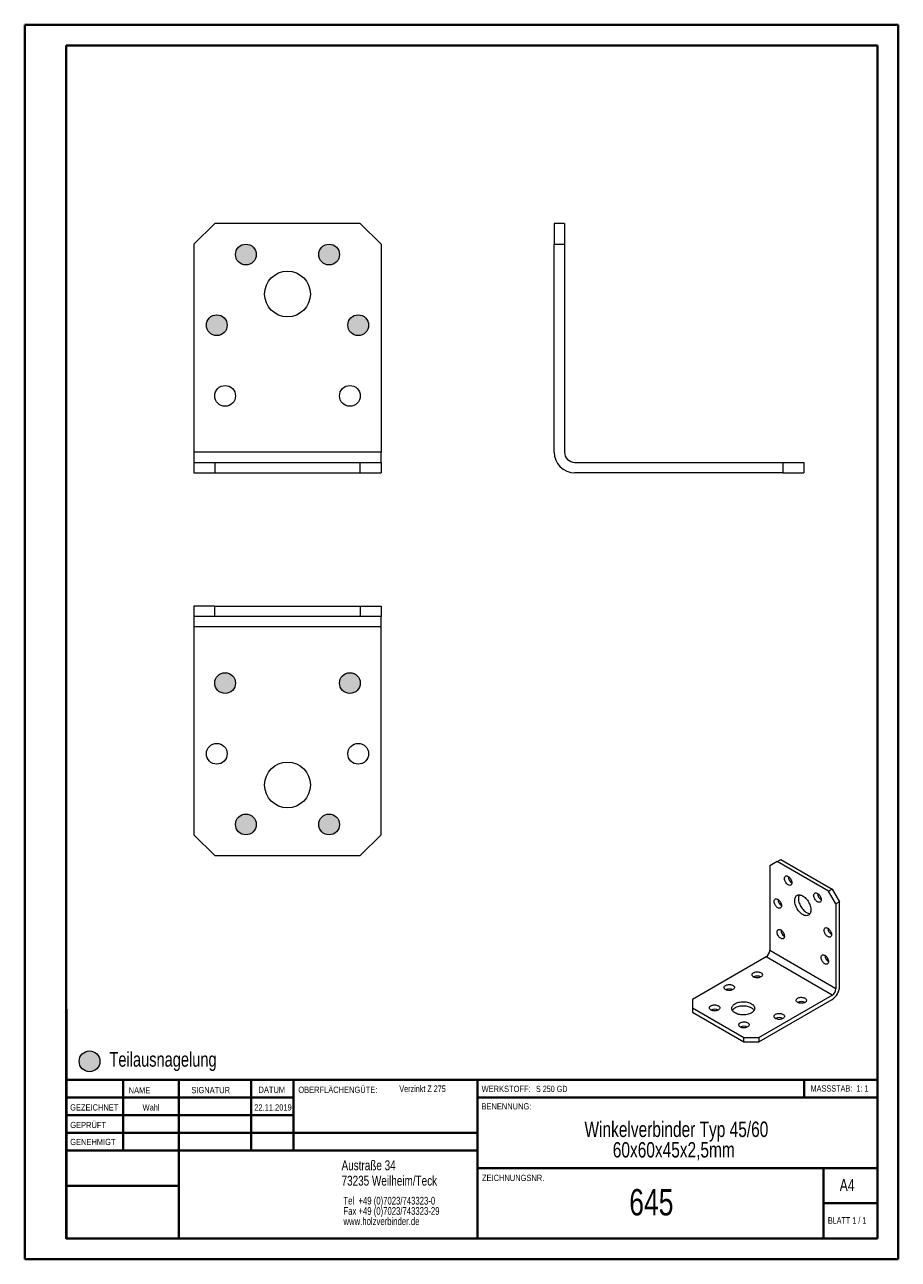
# Model space of a CAD drawing. Header units: millimetres. Extents: x 0 to 210, y 0 to 297.
import ezdxf

# ---------------------------------------------------------------- set-up
doc = ezdxf.new("R2010")
doc.units = ezdxf.units.MM
doc.styles.add('SLDTEXTSTYLE0', font='TXT', dxfattribs={"width": 0.75})
doc.styles.add('SLDTEXTSTYLE1', font='TXT', dxfattribs={"width": 0.681818})
doc.styles.add('SLDTEXTSTYLE2', font='TXT', dxfattribs={"width": 0.7})
doc.styles.add('SLDTEXTSTYLE3', font='TXT', dxfattribs={"width": 0.6875})

# ---------------------------------------------------------------- blocks, each defined once
blk = doc.blocks.new('SW_NOTE_0')
at = {"color": 0, "linetype": 'Continuous', "lineweight": 0, "char_height": 1.8521, "attachment_point": 1, "style": 'SLDTEXTSTYLE0'}
for s, insert in [('Tel  +49 (0)7023/743323-0', (0, 2.39)), ('Fax +49 (0)7023/743323-29', (0, -0.08)), ('www.holzverbinder.de', (0, -2.55))]:
    blk.add_mtext(s, dxfattribs=dict(at, insert=insert))
blk = doc.blocks.new('SW_NOTE_1')
at = {"color": 0, "linetype": 'Continuous', "lineweight": 0, "char_height": 3.7042, "attachment_point": 2, "style": 'SLDTEXTSTYLE0'}
for s, insert in [('Winkelverbinder Typ 45/60', (30.91, 4.77)), ('60x60x45x2,5mm', (30.28, -0.16))]:
    blk.add_mtext(s, dxfattribs=dict(at, insert=insert))

msp = doc.modelspace()

# ---------------------------------------------------------------- hatches: boundary and pattern name
at = {"linetype": 'Continuous'}
h = msp.add_hatch(color=7, dxfattribs=at)
edge = h.paths.add_edge_path(flags=0)
edge.add_arc((53.25, 241.92), 2.5, 0, 360)
h = msp.add_hatch(color=7, dxfattribs=at)
edge = h.paths.add_edge_path(flags=0)
edge.add_arc((73.25, 241.92), 2.5, 0, 360)
h = msp.add_hatch(color=7, dxfattribs=at)
edge = h.paths.add_edge_path(flags=0)
edge.add_arc((46.25, 224.92), 2.5, 0, 360)
h = msp.add_hatch(color=7, dxfattribs=at)
edge = h.paths.add_edge_path(flags=0)
edge.add_arc((80.25, 224.92), 2.5, 0, 360)
h = msp.add_hatch(color=7, dxfattribs=at)
edge = h.paths.add_edge_path(flags=0)
edge.add_arc((48.25, 138.83), 2.5, 0, 360)
h = msp.add_hatch(color=7, dxfattribs=at)
edge = h.paths.add_edge_path(flags=0)
edge.add_arc((78.25, 138.83), 2.5, 0, 360)
h = msp.add_hatch(color=7, dxfattribs=at)
edge = h.paths.add_edge_path(flags=0)
edge.add_arc((53.25, 104.83), 2.5, 0, 360)
h = msp.add_hatch(color=7, dxfattribs=at)
edge = h.paths.add_edge_path(flags=0)
edge.add_arc((73.25, 104.83), 2.5, 0, 360)
h = msp.add_hatch(color=7, dxfattribs=at)
edge = h.paths.add_edge_path(flags=0)
edge.add_arc((15.66, 47.84), 2.5, 0, 360)

# ---------------------------------------------------------------- linework, layer by layer
at = {"color": 7, "linetype": 'Continuous', "lineweight": 40}
for p, q in [((0.08, 0.21), (0.08, 297.21)), ((0.08, 297.21), (210.08, 297.21)), ((210.08, 0.21), (210.08, 297.21)), ((210.08, 292.21), (210.08, 297.21)), ((10.08, 292.21), (205.08, 292.21)), ((10.08, 5.21), (10.08, 292.21)), ((205.08, 5.21), (205.08, 292.21)), ((10.11, 60.37), (10.11, 5.12)), ((205.08, 43.37), (10.11, 43.37)), ((23.71, 43.37), (23.71, 26.37)), ((37.1, 43.37), (37.1, 5.12)), ((54.51, 43.37), (54.51, 26.37)), ((64.71, 26.37), (64.71, 43.37)), ((108.91, 43.37), (108.91, 5.12)), ((187.47, 39.12), (187.47, 43.37)), ((64.71, 39.1), (10.11, 39.1)), ((205.08, 39.12), (108.91, 39.12)), ((64.71, 34.87), (10.11, 34.87)), ((108.91, 30.62), (10.11, 30.62)), ((108.91, 26.37), (10.11, 26.37)), ((108.91, 22.12), (205.08, 22.12)), ((192.08, 5.21), (192.08, 22.21)), ((37.1, 17.87), (10.11, 17.87)), ((10.11, 13.71), (10.08, 13.71)), ((205.08, 13.71), (192.08, 13.71)), ((10.11, 9.46), (10.08, 9.46)), ((10.08, 5.21), (205.08, 5.21)), ((205.08, 5.21), (180.99, 5.21)), ((0.08, 0.21), (210.08, 0.21))]:
    msp.add_line(p, q, dxfattribs=at)
at = {"color": 7, "linetype": 'Continuous', "lineweight": 15}
for p, q in [((45.75, 249.42), (40.75, 244.42)), ((80.75, 249.42), (45.75, 249.42)), ((85.75, 244.42), (80.75, 249.42)), ((129.84, 249.42), (127.34, 249.42)), ((127.34, 249.42), (127.34, 244.42)), ((129.84, 249.42), (129.84, 244.42)), ((40.75, 244.42), (40.75, 194.42)), ((85.75, 244.42), (85.75, 194.42)), ((127.34, 194.42), (127.34, 244.42)), ((127.34, 244.42), (129.84, 244.42)), ((129.84, 244.42), (129.84, 194.42)), ((85.75, 194.42), (40.75, 194.42)), ((40.75, 194.42), (40.75, 191.92)), ((85.75, 191.92), (85.75, 194.42)), ((40.75, 191.92), (40.75, 189.42)), ((40.75, 191.92), (45.75, 191.92)), ((45.75, 191.92), (45.75, 189.42)), ((45.75, 191.92), (80.75, 191.92)), ((80.75, 189.42), (80.75, 191.92)), ((80.75, 191.92), (85.75, 191.92)), ((85.75, 191.92), (85.75, 189.42)), ((132.34, 191.92), (182.34, 191.92)), ((182.34, 191.92), (182.34, 189.42)), ((182.34, 191.92), (187.34, 191.92)), ((187.34, 191.92), (187.34, 189.42)), ((40.75, 189.42), (45.75, 189.42)), ((45.75, 189.42), (80.75, 189.42)), ((80.75, 189.42), (85.75, 189.42)), ((182.34, 189.42), (132.34, 189.42)), ((182.34, 189.42), (187.34, 189.42)), ((40.75, 157.33), (40.75, 154.83)), ((45.75, 157.33), (40.75, 157.33)), ((45.75, 154.83), (40.75, 154.83)), ((40.75, 154.83), (40.75, 152.33)), ((45.75, 154.83), (45.75, 157.33)), ((45.75, 157.33), (80.75, 157.33)), ((80.75, 154.83), (45.75, 154.83)), ((80.75, 157.33), (80.75, 154.83)), ((80.75, 157.33), (85.75, 157.33)), ((85.75, 154.83), (80.75, 154.83)), ((85.75, 157.33), (85.75, 154.83)), ((85.75, 152.33), (85.75, 154.83)), ((85.75, 152.33), (40.75, 152.33)), ((40.75, 152.33), (40.75, 102.33)), ((85.75, 102.33), (85.75, 152.33)), ((40.75, 102.33), (45.75, 97.33)), ((80.75, 97.33), (85.75, 102.33)), ((45.75, 97.33), (80.75, 97.33)), ((180.94, 95.9), (179.17, 94.88)), ((180.94, 95.9), (181.82, 96.41)), ((193.31, 88.76), (180.94, 95.9)), ((181.82, 96.41), (194.2, 89.27)), ((179.17, 94.88), (179.17, 74.47)), ((194.2, 89.27), (193.31, 88.76)), ((194.2, 89.27), (195.97, 86.21)), ((195.08, 85.7), (193.31, 88.76)), ((195.97, 86.21), (195.08, 85.7)), ((195.97, 65.79), (195.97, 86.21)), ((195.08, 85.7), (195.08, 65.28)), ((195.08, 65.28), (179.17, 74.47)), ((178.29, 72.94), (160.61, 62.73)), ((194.2, 63.75), (178.29, 72.94)), ((160.61, 62.73), (160.61, 60.69)), ((176.52, 53.55), (194.2, 63.75)), ((176.52, 52.52), (194.2, 62.73)), ((160.61, 60.69), (172.98, 53.55)), ((160.61, 60.69), (160.61, 59.67)), ((160.61, 59.67), (172.98, 52.52)), ((172.98, 52.52), (172.98, 53.55)), ((172.98, 53.55), (176.52, 53.55)), ((176.52, 53.55), (176.52, 52.52)), ((172.98, 52.52), (176.52, 52.52))]:
    msp.add_line(p, q, dxfattribs=at)
at = {"color": 7, "linetype": 'Continuous', "lineweight": 0}
for p, q in [((64.71, 39.12), (10.11, 39.12)), ((23.71, 5.21), (23.71, 5.12)), ((54.51, 5.21), (54.51, 5.12))]:
    msp.add_line(p, q, dxfattribs=at)
at = {"color": 7, "linetype": 'Continuous', "lineweight": 15, "flags": 128}
for points in [[(183.59, 90.29), (183.45, 90.38), (183.3, 90.51), (183.17, 90.65), (183.05, 90.82), (182.94, 90.99), (182.85, 91.18), (182.78, 91.36), (182.73, 91.55), (182.71, 91.73), (182.71, 91.9), (182.73, 92.05), (182.78, 92.18), (182.85, 92.29), (182.94, 92.37), (183.05, 92.43), (183.17, 92.45), (183.3, 92.44), (183.45, 92.4), (183.59, 92.33), (183.74, 92.23), (183.88, 92.11), (184.01, 91.96), (184.13, 91.8), (184.24, 91.62), (184.33, 91.44), (184.4, 91.25), (184.45, 91.06), (184.47, 90.88), (184.47, 90.71), (184.45, 90.56), (184.4, 90.43), (184.33, 90.32), (184.24, 90.24), (184.13, 90.19), (184.01, 90.17), (183.88, 90.18), (183.74, 90.22), (183.59, 90.29)], [(181.12, 84.78), (180.97, 84.87), (180.83, 85), (180.7, 85.14), (180.57, 85.3), (180.47, 85.48), (180.38, 85.66), (180.31, 85.85), (180.26, 86.04), (180.23, 86.22), (180.23, 86.39), (180.26, 86.54), (180.31, 86.67), (180.38, 86.78), (180.47, 86.86), (180.57, 86.91), (180.7, 86.94), (180.83, 86.93), (180.97, 86.89), (181.12, 86.82), (181.26, 86.72), (181.4, 86.6), (181.54, 86.45), (181.66, 86.29), (181.77, 86.11), (181.86, 85.93), (181.93, 85.74), (181.97, 85.55), (182, 85.37), (182, 85.2), (181.97, 85.05), (181.93, 84.92), (181.86, 84.81), (181.77, 84.73), (181.66, 84.68), (181.54, 84.66), (181.4, 84.66), (181.26, 84.71), (181.12, 84.78)], [(187.13, 83.14), (186.91, 83.28), (186.7, 83.44), (186.49, 83.63), (186.3, 83.84), (186.11, 84.06), (185.93, 84.31), (185.77, 84.56), (185.63, 84.83), (185.5, 85.1), (185.39, 85.38), (185.31, 85.65), (185.24, 85.93), (185.2, 86.19), (185.18, 86.45), (185.19, 86.69), (185.22, 86.92), (185.27, 87.13), (185.35, 87.32), (185.44, 87.48), (185.56, 87.62), (185.7, 87.73), (185.85, 87.82), (186.02, 87.87), (186.2, 87.9), (186.39, 87.89), (186.6, 87.85), (186.81, 87.79), (187.02, 87.69), (187.23, 87.57), (187.45, 87.42), (187.66, 87.24), (187.86, 87.05), (188.05, 86.83), (188.23, 86.59), (188.4, 86.34), (188.56, 86.08), (188.69, 85.81), (188.81, 85.54), (188.91, 85.26), (188.98, 84.99), (189.03, 84.72), (189.06, 84.45), (189.07, 84.2), (189.05, 83.97), (189.01, 83.75), (188.95, 83.55), (188.86, 83.37), (188.75, 83.22), (188.63, 83.09), (188.48, 83), (188.32, 82.93), (188.14, 82.89), (187.96, 82.88), (187.76, 82.9), (187.55, 82.95), (187.34, 83.03), (187.13, 83.14)], [(186.27, 87.9), (186.23, 87.83), (186.15, 87.64), (186.1, 87.43), (186.07, 87.2), (186.07, 86.96), (186.08, 86.7), (186.13, 86.44), (186.19, 86.16), (186.28, 85.89), (186.38, 85.61), (186.51, 85.34), (186.65, 85.07), (186.82, 84.82), (186.99, 84.57), (187.18, 84.35), (187.38, 84.14), (187.58, 83.95), (187.8, 83.79), (188.01, 83.65)], [(190.66, 88.25), (190.81, 88.15), (190.95, 88.03), (191.08, 87.88), (191.2, 87.72), (191.31, 87.54), (191.4, 87.36), (191.47, 87.17), (191.52, 86.98), (191.54, 86.8), (191.54, 86.63), (191.52, 86.48), (191.47, 86.35), (191.4, 86.24), (191.31, 86.16), (191.2, 86.11), (191.08, 86.09), (190.95, 86.09), (190.81, 86.13), (190.66, 86.2), (190.52, 86.3), (190.37, 86.43), (190.24, 86.57), (190.12, 86.73), (190.01, 86.91), (189.92, 87.09), (189.85, 87.28), (189.8, 87.47), (189.78, 87.65), (189.78, 87.82), (189.8, 87.97), (189.85, 88.1), (189.92, 88.21), (190.01, 88.29), (190.12, 88.34), (190.24, 88.37), (190.37, 88.36), (190.52, 88.32), (190.66, 88.25)], [(181.82, 77.43), (181.68, 77.52), (181.54, 77.65), (181.4, 77.79), (181.28, 77.95), (181.17, 78.13), (181.08, 78.32), (181.01, 78.5), (180.97, 78.69), (180.94, 78.87), (180.94, 79.04), (180.97, 79.19), (181.01, 79.32), (181.08, 79.43), (181.17, 79.51), (181.28, 79.57), (181.4, 79.59), (181.54, 79.58), (181.68, 79.54), (181.82, 79.47), (181.97, 79.37), (182.11, 79.25), (182.24, 79.1), (182.37, 78.94), (182.47, 78.76), (182.56, 78.58), (182.63, 78.39), (182.68, 78.2), (182.7, 78.02), (182.7, 77.85), (182.68, 77.7), (182.63, 77.57), (182.56, 77.46), (182.47, 77.38), (182.37, 77.33), (182.24, 77.31), (182.11, 77.32), (181.97, 77.36), (181.82, 77.43)], [(193.14, 79.88), (193.28, 79.78), (193.42, 79.66), (193.56, 79.51), (193.68, 79.35), (193.79, 79.17), (193.88, 78.99), (193.95, 78.8), (193.99, 78.61), (194.02, 78.43), (194.02, 78.26), (193.99, 78.11), (193.95, 77.98), (193.88, 77.87), (193.79, 77.79), (193.68, 77.74), (193.56, 77.72), (193.42, 77.73), (193.28, 77.77), (193.14, 77.84), (192.99, 77.93), (192.85, 78.06), (192.72, 78.2), (192.59, 78.36), (192.49, 78.54), (192.4, 78.73), (192.33, 78.91), (192.28, 79.1), (192.26, 79.28), (192.26, 79.45), (192.28, 79.6), (192.33, 79.73), (192.4, 79.84), (192.49, 79.92), (192.59, 79.98), (192.72, 80), (192.85, 79.99), (192.99, 79.95), (193.14, 79.88)], [(192.43, 73.34), (192.58, 73.25), (192.72, 73.12), (192.85, 72.98), (192.97, 72.82), (193.08, 72.64), (193.17, 72.45), (193.24, 72.27), (193.29, 72.08), (193.31, 71.9), (193.31, 71.73), (193.29, 71.58), (193.24, 71.45), (193.17, 71.34), (193.08, 71.26), (192.97, 71.21), (192.85, 71.18), (192.72, 71.19), (192.58, 71.23), (192.43, 71.3), (192.28, 71.4), (192.14, 71.52), (192.01, 71.67), (191.89, 71.83), (191.78, 72.01), (191.69, 72.19), (191.62, 72.38), (191.57, 72.57), (191.55, 72.75), (191.55, 72.92), (191.57, 73.07), (191.62, 73.2), (191.69, 73.31), (191.78, 73.39), (191.89, 73.44), (192.01, 73.46), (192.14, 73.45), (192.28, 73.41), (192.43, 73.34)], [(177.05, 68.14), (176.89, 68.06), (176.72, 68), (176.52, 67.96), (176.32, 67.93), (176.11, 67.93), (175.91, 67.94), (175.71, 67.98), (175.53, 68.03), (175.36, 68.1), (175.21, 68.18), (175.09, 68.28), (175, 68.39), (174.94, 68.5), (174.92, 68.62), (174.93, 68.74), (174.97, 68.85), (175.04, 68.97), (175.15, 69.07), (175.28, 69.16), (175.44, 69.24), (175.62, 69.3), (175.81, 69.34), (176.01, 69.37), (176.22, 69.37), (176.42, 69.36), (176.62, 69.32), (176.81, 69.27), (176.97, 69.2), (177.12, 69.12), (177.24, 69.02), (177.33, 68.91), (177.39, 68.8), (177.42, 68.68), (177.41, 68.56), (177.36, 68.44), (177.29, 68.33), (177.18, 68.23), (177.05, 68.14)], [(170.33, 65.08), (170.17, 65), (170, 64.94), (169.81, 64.9), (169.6, 64.87), (169.4, 64.87), (169.19, 64.88), (168.99, 64.92), (168.81, 64.97), (168.64, 65.04), (168.49, 65.12), (168.37, 65.22), (168.28, 65.33), (168.23, 65.44), (168.2, 65.56), (168.21, 65.68), (168.25, 65.79), (168.33, 65.9), (168.43, 66.01), (168.56, 66.1), (168.72, 66.17), (168.9, 66.24), (169.09, 66.28), (169.29, 66.3), (169.5, 66.31), (169.71, 66.29), (169.9, 66.26), (170.09, 66.21), (170.26, 66.14), (170.4, 66.05), (170.52, 65.96), (170.61, 65.85), (170.67, 65.74), (170.7, 65.62), (170.69, 65.5), (170.65, 65.38), (170.57, 65.27), (170.47, 65.17), (170.33, 65.08)], [(185.89, 63.04), (186.05, 63.11), (186.22, 63.17), (186.42, 63.22), (186.62, 63.24), (186.82, 63.25), (187.03, 63.23), (187.23, 63.2), (187.41, 63.15), (187.58, 63.08), (187.73, 62.99), (187.85, 62.9), (187.94, 62.79), (188, 62.67), (188.02, 62.56), (188.01, 62.44), (187.97, 62.32), (187.9, 62.21), (187.79, 62.11), (187.66, 62.02), (187.5, 61.94), (187.32, 61.88), (187.13, 61.83), (186.93, 61.81), (186.72, 61.8), (186.52, 61.82), (186.32, 61.85), (186.13, 61.91), (185.96, 61.98), (185.82, 62.06), (185.7, 62.16), (185.61, 62.26), (185.55, 62.38), (185.52, 62.5), (185.53, 62.62), (185.57, 62.73), (185.65, 62.84), (185.76, 62.95), (185.89, 63.04)], [(166.8, 60.18), (166.64, 60.1), (166.46, 60.04), (166.27, 60), (166.07, 59.97), (165.86, 59.97), (165.66, 59.98), (165.46, 60.02), (165.27, 60.07), (165.11, 60.14), (164.96, 60.22), (164.84, 60.32), (164.75, 60.43), (164.69, 60.54), (164.66, 60.66), (164.67, 60.78), (164.72, 60.89), (164.79, 61.01), (164.9, 61.11), (165.03, 61.2), (165.19, 61.28), (165.36, 61.34), (165.56, 61.38), (165.76, 61.41), (165.96, 61.41), (166.17, 61.4), (166.37, 61.36), (166.55, 61.31), (166.72, 61.24), (166.87, 61.16), (166.99, 61.06), (167.08, 60.95), (167.14, 60.84), (167.16, 60.72), (167.15, 60.6), (167.11, 60.48), (167.04, 60.37), (166.93, 60.27), (166.8, 60.18)], [(174.75, 59.46), (174.53, 59.35), (174.28, 59.25), (174.02, 59.16), (173.74, 59.09), (173.45, 59.04), (173.15, 59.01), (172.85, 59), (172.54, 59.01), (172.24, 59.03), (171.95, 59.08), (171.67, 59.14), (171.4, 59.22), (171.15, 59.32), (170.92, 59.43), (170.71, 59.56), (170.53, 59.7), (170.37, 59.85), (170.25, 60.01), (170.15, 60.18), (170.09, 60.35), (170.06, 60.52), (170.06, 60.7), (170.1, 60.87), (170.17, 61.04), (170.27, 61.2), (170.41, 61.36), (170.57, 61.51), (170.76, 61.65), (170.97, 61.77), (171.21, 61.88), (171.47, 61.97), (171.74, 62.05), (172.02, 62.11), (172.32, 62.15), (172.62, 62.17), (172.92, 62.17), (173.22, 62.16), (173.52, 62.12), (173.81, 62.07), (174.08, 61.99), (174.34, 61.9), (174.58, 61.8), (174.8, 61.68), (175, 61.54), (175.17, 61.4), (175.31, 61.24), (175.42, 61.08), (175.5, 60.91), (175.54, 60.74), (175.56, 60.57), (175.54, 60.39), (175.48, 60.22), (175.4, 60.05), (175.28, 59.89), (175.13, 59.74), (174.95, 59.59), (174.75, 59.46)], [(175.41, 60.08), (175.31, 60.22), (175.17, 60.38), (175, 60.52), (174.8, 60.66), (174.58, 60.78), (174.34, 60.88), (174.08, 60.97), (173.81, 61.05), (173.52, 61.1), (173.22, 61.14), (172.92, 61.15), (172.62, 61.15), (172.32, 61.13), (172.02, 61.09), (171.74, 61.03), (171.47, 60.95), (171.21, 60.86), (170.97, 60.75), (170.76, 60.63), (170.57, 60.49), (170.41, 60.34), (170.27, 60.18), (170.2, 60.08)], [(172.1, 57.12), (172.26, 57.19), (172.44, 57.26), (172.63, 57.3), (172.83, 57.32), (173.04, 57.33), (173.24, 57.31), (173.44, 57.28), (173.62, 57.23), (173.79, 57.16), (173.94, 57.07), (174.06, 56.98), (174.15, 56.87), (174.21, 56.76), (174.23, 56.64), (174.22, 56.52), (174.18, 56.4), (174.11, 56.29), (174, 56.19), (173.87, 56.1), (173.71, 56.02), (173.53, 55.96), (173.34, 55.92), (173.14, 55.89), (172.93, 55.89), (172.73, 55.9), (172.53, 55.93), (172.34, 55.99), (172.18, 56.06), (172.03, 56.14), (171.91, 56.24), (171.82, 56.34), (171.76, 56.46), (171.74, 56.58), (171.74, 56.7), (171.79, 56.81), (171.86, 56.92), (171.97, 57.03), (172.1, 57.12)], [(180.59, 59.16), (180.74, 59.24), (180.92, 59.3), (181.11, 59.34), (181.31, 59.36), (181.52, 59.37), (181.73, 59.35), (181.92, 59.32), (182.11, 59.27), (182.28, 59.2), (182.42, 59.11), (182.54, 59.02), (182.63, 58.91), (182.69, 58.8), (182.72, 58.68), (182.71, 58.56), (182.67, 58.44), (182.59, 58.33), (182.49, 58.23), (182.35, 58.14), (182.2, 58.06), (182.02, 58), (181.83, 57.96), (181.62, 57.93), (181.42, 57.93), (181.21, 57.94), (181.02, 57.98), (180.83, 58.03), (180.66, 58.1), (180.52, 58.18), (180.4, 58.28), (180.3, 58.39), (180.25, 58.5), (180.22, 58.62), (180.23, 58.74), (180.27, 58.85), (180.35, 58.96), (180.45, 59.07), (180.59, 59.16)]]:
    msp.add_lwpolyline(points, dxfattribs=at)
at = {"color": 7, "linetype": 'Continuous', "lineweight": 15}
for centre, radius in [((53.25, 241.92), 2.5), ((73.25, 241.92), 2.5), ((63.25, 232.42), 5.5), ((46.25, 224.92), 2.5), ((80.25, 224.92), 2.5), ((48.25, 207.92), 2.5), ((78.25, 207.92), 2.5), ((48.25, 138.83), 2.5), ((78.25, 138.83), 2.5), ((46.25, 121.83), 2.5), ((80.25, 121.83), 2.5), ((63.25, 114.33), 5.5), ((53.25, 104.83), 2.5), ((73.25, 104.83), 2.5)]:
    msp.add_circle(centre, radius, dxfattribs=at)
at = {"color": 7, "linetype": 'Continuous', "lineweight": 0}
for centre in [(53.25, 241.92), (73.25, 241.92), (46.25, 224.92), (80.25, 224.92), (48.25, 138.83), (78.25, 138.83), (53.25, 104.83), (73.25, 104.83), (15.66, 47.84)]:
    msp.add_circle(centre, 2.5, dxfattribs=at)
at = {"color": 7, "linetype": 'Continuous', "lineweight": 15}
for centre, radius, start, end in [((132.34, 194.42), 5, 180, 270), ((132.34, 194.42), 2.5, 180, 270), ((185.49, 92.4), 1.9, 182.2957, 237.6989), ((183.02, 86.89), 1.9, 182.2957, 237.6989), ((192.56, 88.32), 1.9, 182.2957, 237.6989), ((188.93, 85.11), 1.72, 237.7301, 268.0271), ((183.72, 79.54), 1.9, 182.2957, 237.6989), ((195.04, 79.95), 1.9, 182.2957, 237.6989), ((177.26, 74.55), 1.91, 302.4763, 357.5237), ((194.33, 73.42), 1.9, 182.2957, 237.6989), ((176.17, 66.45), 1.9, 62.3118, 117.6882), ((192.14, 65.96), 3.83, 302.5202, 357.4798), ((169.45, 63.39), 1.9, 62.3118, 117.6882), ((193.17, 65.36), 1.91, 302.4764, 357.5236), ((165.91, 58.49), 1.9, 62.3118, 117.6882), ((186.77, 60.33), 1.9, 62.3114, 117.6939), ((181.47, 56.45), 1.9, 62.3114, 117.6939), ((172.98, 54.41), 1.9, 62.3114, 117.6939)]:
    msp.add_arc(centre, radius, start, end, dxfattribs=at)

# ---------------------------------------------------------------- block references
at = {"color": 7, "linetype": 'Continuous', "lineweight": 0}
for name, p in [('SW_NOTE_1', (125.83, 28.57)), ('SW_NOTE_0', (76.7, 12.85))]:
    msp.add_blockref(name, p, dxfattribs=at)

# ---------------------------------------------------------------- texts
for s, insert, char_height, attachment_point, style in [('Teilausnagelung', (20.45, 50.05), 3.5, 1, 'SLDTEXTSTYLE0'), ('NAME', (25.07, 41.62), 1.5, 1, 'SLDTEXTSTYLE0'), ('SIGNATUR', (40.14, 41.68), 1.5, 1, 'SLDTEXTSTYLE0'), ('DATUM', (56.28, 41.74), 1.5, 1, 'SLDTEXTSTYLE0'), ('OBERFLÄCHENGÜTE:', (65.86, 41.74), 1.5, 1, 'SLDTEXTSTYLE0'), ('Verzinkt Z 275', (90.14, 42.03), 1.5875, 1, 'SLDTEXTSTYLE0'), ('WERKSTOFF:', (109.91, 41.96), 1.5, 1, 'SLDTEXTSTYLE0'), ('S 250 GD', (122.99, 41.96), 1.5, 1, 'SLDTEXTSTYLE3'), ('MASSSTAB:  1: 1', (188.99, 42.07), 1.5, 1, 'SLDTEXTSTYLE2'), ('GEZEICHNET', (11, 37.51), 1.5, 1, 'SLDTEXTSTYLE0'), ('Wahl', (30.46, 37.5), 1.499, 2, 'SLDTEXTSTYLE0'), ('22.11.2019', (59.76, 37.5), 1.499, 2, 'SLDTEXTSTYLE0'), ('BENENNUNG:', (109.88, 37.77), 1.5, 1, 'SLDTEXTSTYLE0'), ('GEPRÜFT', (11.03, 33.28), 1.5, 1, 'SLDTEXTSTYLE0'), ('GENEHMIGT', (11.02, 29.19), 1.5, 1, 'SLDTEXTSTYLE0'), ('Austraße 34', (76.25, 24.02), 2.3813, 1, 'SLDTEXTSTYLE0'), ('73235 Weilheim/Teck', (76.25, 20.32), 2.3813, 1, 'SLDTEXTSTYLE0'), ('ZEICHNUNGSNR.', (110, 20.55), 1.5, 1, 'SLDTEXTSTYLE0'), ('A4', (196, 19.52), 2.91, 1, 'SLDTEXTSTYLE0'), ('645', (150.72, 17.12), 6.35, 2, 'SLDTEXTSTYLE0'), ('BLATT 1 / 1', (193.16, 10.36), 1.5875, 1, 'SLDTEXTSTYLE1')]:
    msp.add_mtext(s, dxfattribs=dict(at, insert=insert, char_height=char_height, attachment_point=attachment_point, style=style))

doc.saveas('drawing.dxf')
